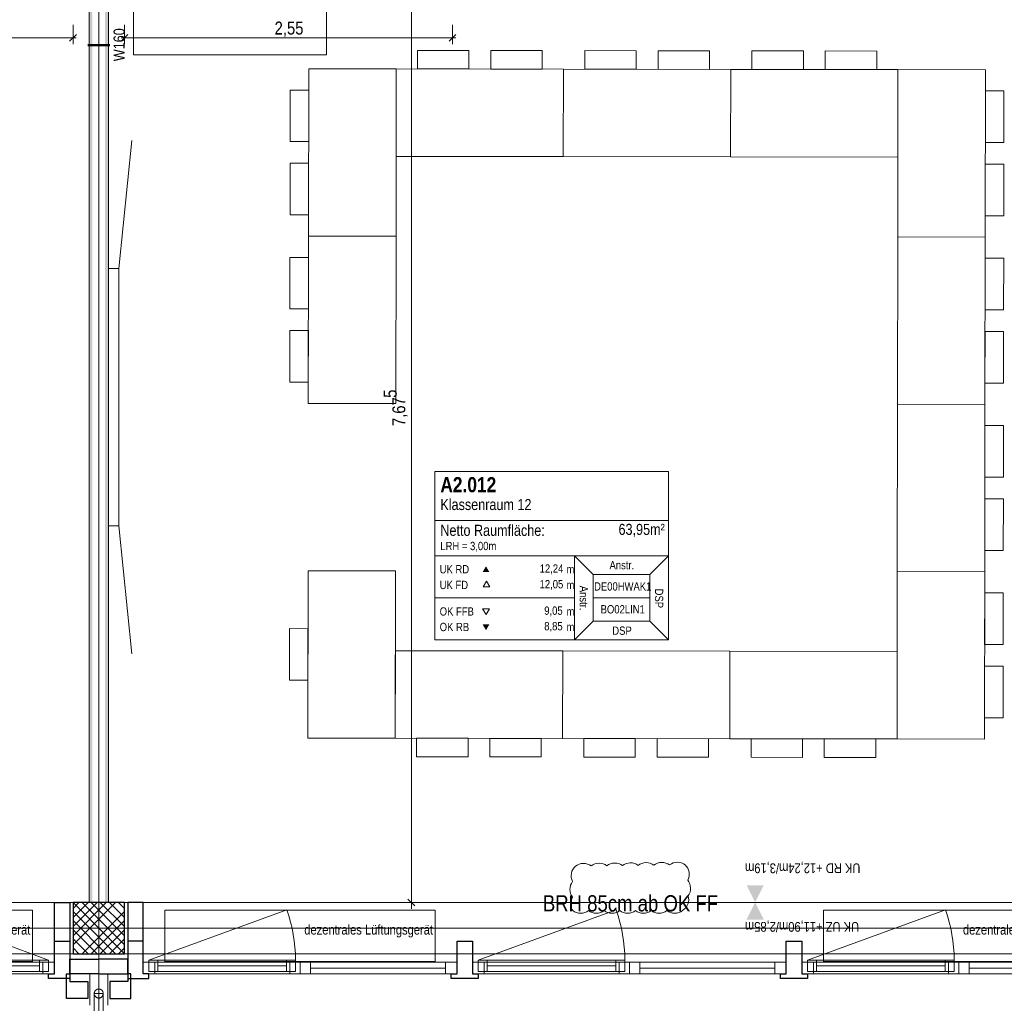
# Model space of a CAD drawing. Extents: x -620 to 300, y 62 to 1112.
# Tile 148 of 226: x -138 to 15, y 373 to 526. Entities that reach past the tile are written whole.
import ezdxf
from ezdxf.lldxf.tags import DXFTag

# ---------------------------------------------------------------- set-up
doc = ezdxf.new("R2010")
doc.units = 0
doc.layers.get('0').update_dxf_attribs({"lineweight": 13})
for name, color, linetype, lineweight, true_color in [('00 -Bauelemente -Gipskarton', 7, 'Continuous', 9, 0xff7fe6), ('30 -33 Aussenwände- 3 Aussenstützen', 7, 'Continuous', 50, 0x0000dd), ('30 -33 Aussenwände- 7 Fassade_ Elemente', 7, 'Continuous', 9, 0x00aacc), ('30 -34 Innenwände- 2 nichttragend', 7, 'Continuous', 18, 0xff7fe6), ('30 -35 Decken- 1 Konstruktion-Träger- Stahlbeton', 7, 'Continuous', 13, 0x33aa00), ('60- 61 allgemeine Ausstattung- 1 Möbel', 9, 'Continuous', 9, 0x808080), ('70 -72 Beschriftung- 8 barrierefrei', 7, 'grob-A06CPVSAL0', 9, 0x888888), ('70 -75 Raumstempel- 1 Raumstempel-A06CPVSBL0', 1, 'Continuous', 50, 0xff0000), ('70 -76 Bemaßung- 2 Allgemein', 9, 'Continuous', 5, 0x808080), ('70 -77 Revision- 2 Wolken', 7, 'Continuous', 18, 0x944cff)]:
    doc.layers.add(name, color=color, linetype=linetype, lineweight=lineweight, true_color=true_color)
for name, color, linetype, lineweight in [('40 -41 Abwasser_Wasser_Gas- 1 Abwasser + sanitäre Anlagen', 7, 'Continuous', 9), ('40 -41 Abwasser_Wasser_Gas- 2 Wasser-1', 7, 'Continuous', 15), ('70 -71 Achsen- 1 Gebäudeachsen', 7, 'STRICHPUNKT2-A06CPVSFL0', 18), ('70 -75 Raumstempel- 3 Wandstempel', 7, 'Continuous', 50)]:
    doc.layers.add(name, color=color, linetype=linetype, lineweight=lineweight)
doc.styles.get("Standard").update_dxf_attribs({"font": 'ARIALN.TTF'})
tags = doc.linetypes.add('grob-A06CPVSAL0', pattern=[14, 3, -8, 3]).pattern_tags.tags
tags[8:9] = [DXFTag(74, 4), DXFTag(75, 0), DXFTag(340, '0'), DXFTag(46, 0.0), DXFTag(50, 0.0), DXFTag(44, 0.0), DXFTag(45, 0.0)]
tags[6:7] = [DXFTag(74, 4), DXFTag(75, 0), DXFTag(340, '0'), DXFTag(46, 0.0), DXFTag(50, 0.0), DXFTag(44, 0.0), DXFTag(45, 0.0)]
tags[4:5] = [DXFTag(74, 4), DXFTag(75, 0), DXFTag(340, '0'), DXFTag(46, 0.0), DXFTag(50, 0.0), DXFTag(44, 0.0), DXFTag(45, 0.0)]
tags = doc.linetypes.add('STRICHPUNKT2-A06CPVSFL0', pattern=[12.7, 6.35, -3.175, 0, -3.175]).pattern_tags.tags
tags[10:11] = [DXFTag(74, 4), DXFTag(75, 0), DXFTag(340, '0'), DXFTag(46, 0.0), DXFTag(50, 0.0), DXFTag(44, 0.0), DXFTag(45, 0.0)]
tags[8:9] = [DXFTag(74, 4), DXFTag(75, 0), DXFTag(340, '0'), DXFTag(46, 0.0), DXFTag(50, 0.0), DXFTag(44, 0.0), DXFTag(45, 0.0)]
tags[6:7] = [DXFTag(74, 4), DXFTag(75, 0), DXFTag(340, '0'), DXFTag(46, 0.0), DXFTag(50, 0.0), DXFTag(44, 0.0), DXFTag(45, 0.0)]
tags[4:5] = [DXFTag(74, 4), DXFTag(75, 0), DXFTag(340, '0'), DXFTag(46, 0.0), DXFTag(50, 0.0), DXFTag(44, 0.0), DXFTag(45, 0.0)]

# ---------------------------------------------------------------- blocks, each defined once
blk = doc.blocks.new('Referenz-A06CPVSGL0')
at = {"layer": '00 -Bauelemente -Gipskarton', "color": 0, "linetype": 'Continuous', "lineweight": 0, "ltscale": 0.13}
for points in [[(-124.33, 545.45), (-124.58, 545.45), (-124.33, 388.45), (-124.58, 388.45)], [(-124.08, 545.45), (-124.33, 545.45), (-124.08, 388.45), (-124.33, 388.45)], [(-126.83, 542.2), (-127.08, 541.95), (-126.83, 388.45), (-127.08, 388.45)], [(-126.58, 542.45), (-126.83, 542.2), (-126.58, 388.45), (-126.83, 388.45)]]:
    blk.add_solid(points, dxfattribs=at)
at = {"layer": '30 -33 Aussenwände- 3 Aussenstützen', "color": 0, "lineweight": 9}
for p, q in [((-129.58, 388.45), (-121.58, 380.45)), ((-122.99, 388.45), (-129.58, 381.87)), ((-124.41, 388.45), (-129.58, 383.28)), ((-125.82, 388.45), (-129.58, 384.7)), ((-127.24, 388.45), (-129.58, 386.11)), ((-128.65, 388.45), (-129.58, 387.52)), ((-128.16, 388.45), (-121.58, 381.87)), ((-126.75, 388.45), (-121.58, 383.28)), ((-125.34, 388.45), (-121.58, 384.7)), ((-123.92, 388.45), (-121.58, 386.11)), ((-122.51, 388.45), (-121.58, 387.52)), ((-129.58, 387.04), (-122.99, 380.45)), ((-121.58, 387.04), (-128.16, 380.45)), ((-129.58, 385.62), (-124.41, 380.45)), ((-121.58, 385.62), (-126.75, 380.45)), ((-126.58, 384.45), (-124.58, 384.45)), ((-125.58, 385.45), (-125.58, 383.45)), ((-129.58, 384.21), (-125.82, 380.45)), ((-129.58, 382.8), (-127.24, 380.45)), ((-121.58, 384.21), (-125.34, 380.45)), ((-121.58, 382.8), (-123.92, 380.45)), ((-129.58, 381.38), (-128.65, 380.45)), ((-121.58, 381.38), (-122.51, 380.45))]:
    blk.add_line(p, q, dxfattribs=at)
at = {"layer": '30 -33 Aussenwände- 3 Aussenstützen', "color": 0, "linetype": 'Continuous', "lineweight": 25, "ltscale": 0.25}
for p, q in [((-121.58, 388.45), (-129.58, 388.45)), ((-129.58, 388.45), (-129.58, 380.45)), ((-121.58, 380.45), (-121.58, 388.45)), ((-129.58, 380.45), (-121.58, 380.45))]:
    blk.add_line(p, q, dxfattribs=at)
at = {"layer": '30 -33 Aussenwände- 7 Fassade_ Elemente', "color": 0, "linetype": 'Continuous', "ltscale": 0.13}
for p, q in [((-130.08, 388.45), (-286.08, 388.45)), ((-130.08, 377.35), (-130.08, 388.45)), ((-121.08, 377.35), (-121.08, 388.45)), ((-121.08, 388.45), (34.92, 388.45)), ((-124.58, 384.45), (-126.58, 384.45)), ((-126.58, 384.45), (-124.58, 384.45)), ((-125.58, 383.45), (-125.58, 385.45)), ((-125.58, 383.45), (-125.58, 385.45)), ((-156.88, 379.15), (-132.48, 379.15)), ((-156.18, 379.5), (-133.38, 379.5)), ((-133.38, 379.5), (-133.38, 377.7)), ((-132.48, 379.15), (-132.48, 377.35)), ((-94.28, 379.15), (-118.68, 379.15)), ((-118.68, 379.15), (-118.68, 377.35)), ((-94.98, 379.5), (-117.78, 379.5)), ((-117.78, 379.5), (-117.78, 377.7)), ((-94.98, 377.7), (-94.98, 379.5)), ((-69.88, 379.15), (-94.28, 379.15)), ((-94.28, 379.15), (-94.28, 377.35)), ((-69.88, 377.35), (-69.88, 379.15)), ((-43.08, 379.15), (-67.48, 379.15)), ((-67.48, 379.15), (-67.48, 377.35)), ((-43.78, 379.5), (-66.58, 379.5)), ((-66.58, 379.5), (-66.58, 377.7)), ((-43.78, 377.7), (-43.78, 379.5)), ((-43.08, 377.35), (-43.08, 379.15)), ((-18.68, 379.15), (-43.08, 379.15)), ((-18.68, 377.35), (-18.68, 379.15)), ((8.12, 379.15), (-16.28, 379.15)), ((-16.28, 379.15), (-16.28, 377.35)), ((7.42, 379.5), (-15.38, 379.5)), ((-15.38, 379.5), (-15.38, 377.7)), ((7.42, 377.7), (7.42, 379.5)), ((32.52, 379.15), (8.12, 379.15)), ((8.12, 379.15), (8.12, 377.35)), ((-132.48, 377.35), (-156.88, 377.35)), ((-133.38, 377.7), (-156.18, 377.7)), ((-126.98, 377.35), (-130.08, 377.35)), ((-126.98, 372.51), (-126.98, 377.35)), ((-124.18, 372.51), (-124.18, 377.35)), ((-124.18, 377.35), (-121.08, 377.35)), ((-118.68, 377.35), (-94.28, 377.35)), ((-117.78, 377.7), (-94.98, 377.7)), ((-94.28, 377.35), (-69.88, 377.35)), ((-67.48, 377.35), (-43.08, 377.35)), ((-66.58, 377.7), (-43.78, 377.7)), ((-43.08, 377.35), (-18.68, 377.35)), ((-16.28, 377.35), (8.12, 377.35)), ((-15.38, 377.7), (7.42, 377.7)), ((8.12, 377.35), (32.52, 377.35))]:
    blk.add_line(p, q, dxfattribs=at)
at = {"layer": '30 -33 Aussenwände- 7 Fassade_ Elemente', "color": 0, "linetype": 'grob-A06CPVSAL0', "ltscale": 0.13}
for p, q in [((-133.38, 379.5), (-154.8, 387.3)), ((-117.78, 379.5), (-96.35, 387.3)), ((-66.58, 379.5), (-45.15, 387.3)), ((-15.38, 379.5), (6.05, 387.3)), ((-135.88, 387.25), (-177.88, 387.25)), ((-135.88, 379.25), (-135.88, 387.25)), ((-73.28, 387.25), (-115.28, 387.25)), ((-115.28, 387.25), (-115.28, 379.25)), ((-73.28, 379.25), (-73.28, 387.25)), ((29.12, 387.25), (-12.88, 387.25)), ((-12.88, 387.25), (-12.88, 379.25)), ((-177.88, 379.25), (-135.88, 379.25)), ((-115.28, 379.25), (-73.28, 379.25)), ((-12.88, 379.25), (29.12, 379.25))]:
    blk.add_line(p, q, dxfattribs=at)
at = {"layer": '30 -33 Aussenwände- 7 Fassade_ Elemente', "color": 0, "linetype": 'Continuous', "lineweight": 25, "ltscale": 0.25}
for p, q in [((-132.48, 382.45), (-132.48, 388.45)), ((-132.48, 388.45), (-130.08, 388.45)), ((-130.08, 388.45), (-130.08, 382.45)), ((-118.68, 388.45), (-121.08, 388.45)), ((-121.08, 388.45), (-121.08, 382.45)), ((-118.68, 382.45), (-118.68, 388.45)), ((-132.48, 377.35), (-132.48, 382.45)), ((-132.48, 382.45), (-130.08, 382.45)), ((-130.08, 382.45), (-130.08, 376.65)), ((-118.68, 382.45), (-121.08, 382.45)), ((-121.08, 382.45), (-121.08, 376.65)), ((-118.68, 377.35), (-118.68, 382.45)), ((-69.88, 377.35), (-69.88, 382.45)), ((-69.88, 382.45), (-67.48, 382.45)), ((-67.48, 382.45), (-67.48, 377.35)), ((-18.68, 377.35), (-18.68, 382.45)), ((-18.68, 382.45), (-16.28, 382.45)), ((-16.28, 382.45), (-16.28, 377.35)), ((-130.08, 377.35), (-130.08, 379.65)), ((-130.08, 379.65), (-125.58, 379.65)), ((-121.08, 379.65), (-125.58, 379.65)), ((-121.08, 377.35), (-121.08, 379.65)), ((-133.38, 376.65), (-133.38, 377.35)), ((-133.38, 377.35), (-132.48, 377.35)), ((-130.08, 376.65), (-133.38, 376.65)), ((-130.58, 373.51), (-130.58, 377.35)), ((-130.58, 377.35), (-130.08, 377.35)), ((-125.58, 377.35), (-130.08, 377.35)), ((-130.08, 377.35), (-130.08, 376.15)), ((-125.58, 377.35), (-121.08, 377.35)), ((-121.08, 377.35), (-121.08, 376.15)), ((-120.58, 377.35), (-121.08, 377.35)), ((-121.08, 376.65), (-117.78, 376.65)), ((-120.58, 373.51), (-120.58, 377.35)), ((-117.78, 377.35), (-118.68, 377.35)), ((-117.78, 376.65), (-117.78, 377.35)), ((-70.78, 376.65), (-70.78, 377.35)), ((-70.78, 377.35), (-69.88, 377.35)), ((-66.58, 376.65), (-70.78, 376.65)), ((-67.48, 377.35), (-66.58, 377.35)), ((-66.58, 377.35), (-66.58, 376.65)), ((-19.58, 376.65), (-19.58, 377.35)), ((-19.58, 377.35), (-18.68, 377.35)), ((-15.38, 376.65), (-19.58, 376.65)), ((-16.28, 377.35), (-15.38, 377.35)), ((-15.38, 377.35), (-15.38, 376.65)), ((-130.08, 376.15), (-127.28, 376.15)), ((-127.28, 376.15), (-127.28, 373.51)), ((-121.08, 376.15), (-123.88, 376.15)), ((-123.88, 376.15), (-123.88, 373.51)), ((-127.28, 373.51), (-130.58, 373.51)), ((-123.88, 373.51), (-120.58, 373.51))]:
    blk.add_line(p, q, dxfattribs=at)
at = {"layer": '30 -33 Aussenwände- 7 Fassade_ Elemente', "color": 0, "linetype": 'Continuous', "lineweight": 18, "ltscale": 0.18}
for p, q in [((-154.78, 378.6), (-134.78, 378.6)), ((-134.78, 377.7), (-134.78, 379.5)), ((-134.78, 379.5), (-133.38, 379.5)), ((-134.28, 377.35), (-134.28, 379.15)), ((-134.28, 379.15), (-132.48, 379.15)), ((-133.38, 379.5), (-133.38, 377.7)), ((-132.48, 379.15), (-132.48, 377.35)), ((-116.88, 379.15), (-118.68, 379.15)), ((-118.68, 379.15), (-118.68, 377.35)), ((-116.38, 379.5), (-117.78, 379.5)), ((-117.78, 379.5), (-117.78, 377.7)), ((-116.88, 377.35), (-116.88, 379.15)), ((-116.38, 377.7), (-116.38, 379.5)), ((-96.38, 378.6), (-116.38, 378.6)), ((-94.98, 379.5), (-96.38, 379.5)), ((-96.38, 379.5), (-96.38, 377.7)), ((-94.28, 379.15), (-95.88, 379.15)), ((-95.88, 379.15), (-95.88, 377.35)), ((-94.98, 377.7), (-94.98, 379.5)), ((-92.68, 379.15), (-94.28, 379.15)), ((-94.28, 379.15), (-94.28, 377.35)), ((-92.68, 377.35), (-92.68, 379.15)), ((-92.68, 378.25), (-71.68, 378.25)), ((-69.88, 379.15), (-71.68, 379.15)), ((-71.68, 379.15), (-71.68, 377.35)), ((-69.88, 377.35), (-69.88, 379.15)), ((-65.68, 379.15), (-67.48, 379.15)), ((-67.48, 379.15), (-67.48, 377.35)), ((-65.18, 379.5), (-66.58, 379.5)), ((-66.58, 379.5), (-66.58, 377.7)), ((-65.68, 377.35), (-65.68, 379.15)), ((-65.18, 377.7), (-65.18, 379.5)), ((-45.18, 378.6), (-65.18, 378.6)), ((-43.78, 379.5), (-45.18, 379.5)), ((-45.18, 379.5), (-45.18, 377.7)), ((-43.08, 379.15), (-44.68, 379.15)), ((-44.68, 379.15), (-44.68, 377.35)), ((-43.78, 377.7), (-43.78, 379.5)), ((-41.48, 379.15), (-43.08, 379.15)), ((-43.08, 379.15), (-43.08, 377.35)), ((-41.48, 377.35), (-41.48, 379.15)), ((-41.48, 378.25), (-20.48, 378.25)), ((-18.68, 379.15), (-20.48, 379.15)), ((-20.48, 379.15), (-20.48, 377.35)), ((-18.68, 377.35), (-18.68, 379.15)), ((-14.48, 379.15), (-16.28, 379.15)), ((-16.28, 379.15), (-16.28, 377.35)), ((-13.98, 379.5), (-15.38, 379.5)), ((-15.38, 379.5), (-15.38, 377.7)), ((-14.48, 377.35), (-14.48, 379.15)), ((-13.98, 377.7), (-13.98, 379.5)), ((6.02, 378.6), (-13.98, 378.6)), ((7.42, 379.5), (6.02, 379.5)), ((6.02, 379.5), (6.02, 377.7)), ((8.12, 379.15), (6.52, 379.15)), ((6.52, 379.15), (6.52, 377.35)), ((7.42, 377.7), (7.42, 379.5)), ((8.12, 377.35), (8.12, 379.15)), ((9.72, 379.15), (8.12, 379.15)), ((9.72, 377.35), (9.72, 379.15)), ((9.72, 378.25), (30.72, 378.25)), ((-133.38, 377.7), (-134.78, 377.7)), ((-132.48, 377.35), (-134.28, 377.35)), ((-118.68, 377.35), (-116.88, 377.35)), ((-117.78, 377.7), (-116.38, 377.7)), ((-96.38, 377.7), (-94.98, 377.7)), ((-95.88, 377.35), (-94.28, 377.35)), ((-94.28, 377.35), (-92.68, 377.35)), ((-71.68, 377.35), (-69.88, 377.35)), ((-67.48, 377.35), (-65.68, 377.35)), ((-66.58, 377.7), (-65.18, 377.7)), ((-45.18, 377.7), (-43.78, 377.7)), ((-44.68, 377.35), (-43.08, 377.35)), ((-43.08, 377.35), (-41.48, 377.35)), ((-20.48, 377.35), (-18.68, 377.35)), ((-16.28, 377.35), (-14.48, 377.35)), ((-15.38, 377.7), (-13.98, 377.7)), ((6.02, 377.7), (7.42, 377.7)), ((6.52, 377.35), (8.12, 377.35)), ((8.12, 377.35), (9.72, 377.35))]:
    blk.add_line(p, q, dxfattribs=at)
at = {"layer": '30 -33 Aussenwände- 7 Fassade_ Elemente', "color": 0, "linetype": 'grob-A06CPVSAL0', "ltscale": 0.13}
for centre in [(-117.78, 379.5), (-66.58, 379.5), (-15.38, 379.5)]:
    blk.add_ellipse(centre, major_axis=(22.8, 0), ratio=1, start_param=0, end_param=0.349066, dxfattribs=at)
at = {"layer": '30 -34 Innenwände- 2 nichttragend', "color": 0, "linetype": 'Continuous', "ltscale": 0.18}
for p, q in [((-124.08, 545.45), (-124.08, 388.45)), ((-127.08, 541.95), (-127.08, 388.45))]:
    blk.add_line(p, q, dxfattribs=at)
at = {"layer": '30 -35 Decken- 1 Konstruktion-Träger- Stahlbeton', "color": 0, "linetype": 'grob-A06CPVSAL0', "lineweight": -2, "ltscale": 0.13}
for p, q in [((-451.58, 388.45), (35.42, 388.45)), ((-451.58, 380.45), (35.42, 380.45))]:
    blk.add_line(p, q, dxfattribs=at)
at = {"layer": '40 -41 Abwasser_Wasser_Gas- 1 Abwasser + sanitäre Anlagen', "color": 0, "linetype": 'grob-A06CPVSAL0', "ltscale": 0.13}
for p, q in [((-126.28, 334.05), (-126.28, 374.29)), ((-126.28, 374.29), (-124.88, 374.29)), ((-124.88, 374.29), (-124.88, 334.54))]:
    blk.add_line(p, q, dxfattribs=at)
at = {"layer": '40 -41 Abwasser_Wasser_Gas- 2 Wasser-1', "color": 0, "linetype": 'Continuous', "ltscale": 0.15}
for p, q in [((-126.28, 374.32), (-126.27, 374.38)), ((-126.28, 374.25), (-126.28, 374.32)), ((-126.27, 374.18), (-126.28, 374.25)), ((-126.27, 374.38), (-126.26, 374.45)), ((-126.25, 374.11), (-126.27, 374.18)), ((-126.26, 374.45), (-126.24, 374.52)), ((-126.23, 374.05), (-126.25, 374.11)), ((-126.24, 374.52), (-126.22, 374.58)), ((-126.21, 373.98), (-126.23, 374.05)), ((-126.22, 374.58), (-126.18, 374.64)), ((-126.17, 373.92), (-126.21, 373.98)), ((-126.18, 374.64), (-126.15, 374.7)), ((-126.13, 373.87), (-126.17, 373.92)), ((-126.15, 374.7), (-126.1, 374.75)), ((-126.09, 373.81), (-126.13, 373.87)), ((-126.1, 374.75), (-126.06, 374.8)), ((-126.04, 373.77), (-126.09, 373.81)), ((-126.06, 374.8), (-126, 374.85)), ((-125.99, 373.72), (-126.04, 373.77)), ((-126, 374.85), (-125.95, 374.89)), ((-125.93, 373.69), (-125.99, 373.72)), ((-125.95, 374.89), (-125.89, 374.92)), ((-125.87, 373.66), (-125.93, 373.69)), ((-125.89, 374.92), (-125.83, 374.95)), ((-125.8, 373.63), (-125.87, 373.66)), ((-125.83, 374.95), (-125.76, 374.97)), ((-125.74, 373.61), (-125.8, 373.63)), ((-125.76, 374.97), (-125.69, 374.98)), ((-125.67, 373.6), (-125.74, 373.61)), ((-125.69, 374.98), (-125.62, 374.99)), ((-125.6, 373.59), (-125.67, 373.6)), ((-125.62, 374.99), (-125.56, 374.99)), ((-125.53, 373.59), (-125.6, 373.59)), ((-125.56, 374.99), (-125.49, 374.99)), ((-125.46, 373.6), (-125.53, 373.59)), ((-125.49, 374.99), (-125.42, 374.98)), ((-125.4, 373.62), (-125.46, 373.6)), ((-125.42, 374.98), (-125.35, 374.96)), ((-125.33, 373.64), (-125.4, 373.62)), ((-125.35, 374.96), (-125.29, 374.93)), ((-125.27, 373.67), (-125.33, 373.64)), ((-125.29, 374.93), (-125.23, 374.9)), ((-125.21, 373.7), (-125.27, 373.67)), ((-125.23, 374.9), (-125.17, 374.86)), ((-125.15, 373.74), (-125.21, 373.7)), ((-125.17, 374.86), (-125.12, 374.82)), ((-125.1, 373.78), (-125.15, 373.74)), ((-125.12, 374.82), (-125.07, 374.77)), ((-125.05, 373.83), (-125.1, 373.78)), ((-125.07, 374.77), (-125.02, 374.72)), ((-125.01, 373.89), (-125.05, 373.83)), ((-125.02, 374.72), (-124.98, 374.66)), ((-124.97, 373.94), (-125.01, 373.89)), ((-124.98, 374.66), (-124.95, 374.6)), ((-124.94, 374), (-124.97, 373.94)), ((-124.95, 374.6), (-124.92, 374.54)), ((-124.92, 374.07), (-124.94, 374)), ((-124.92, 374.54), (-124.9, 374.47)), ((-124.9, 374.13), (-124.92, 374.07)), ((-124.9, 374.47), (-124.89, 374.41)), ((-124.88, 374.2), (-124.9, 374.13)), ((-124.89, 374.41), (-124.88, 374.34)), ((-124.88, 374.34), (-124.88, 374.27)), ((-124.88, 374.27), (-124.88, 374.2))]:
    blk.add_line(p, q, dxfattribs=at)
at = {"layer": '60- 61 allgemeine Ausstattung- 1 Möbel', "color": 0, "linetype": 'Continuous', "ltscale": 0.13}
for p, q in [((-76.02, 517.96), (-76.02, 520.84)), ((-76.02, 520.84), (-68.02, 520.83)), ((-68.02, 520.83), (-68.02, 517.95)), ((-64.63, 517.94), (-64.63, 520.82)), ((-64.63, 520.82), (-56.63, 520.81)), ((-56.63, 520.81), (-56.63, 517.93)), ((-50.02, 517.92), (-50.02, 520.8)), ((-50.02, 520.8), (-42.02, 520.79)), ((-42.02, 520.79), (-42.02, 517.91)), ((-38.63, 517.91), (-38.63, 520.79)), ((-38.63, 520.79), (-30.63, 520.78)), ((-30.63, 520.78), (-30.63, 517.89)), ((-24.02, 517.89), (-24.02, 520.77)), ((-24.02, 520.77), (-16.02, 520.76)), ((-16.02, 520.76), (-16.02, 517.87)), ((-12.63, 517.87), (-12.63, 520.75)), ((-12.63, 520.75), (-4.63, 520.74)), ((-4.63, 520.74), (-4.63, 517.86)), ((-92.96, 491.98), (-92.93, 517.98)), ((-92.93, 517.98), (-79.33, 517.96)), ((-79.33, 517.96), (-79.36, 491.96)), ((-79.35, 504.36), (-79.33, 517.96)), ((-79.33, 517.96), (-53.33, 517.93)), ((-68.02, 517.95), (-76.02, 517.96)), ((-56.63, 517.93), (-64.63, 517.94)), ((-53.35, 504.33), (-53.33, 517.93)), ((-53.33, 517.93), (-53.35, 504.33)), ((-53.33, 517.93), (-27.33, 517.89)), ((-42.02, 517.91), (-50.02, 517.92)), ((-30.63, 517.89), (-38.63, 517.91)), ((-27.33, 517.89), (-27.35, 504.29)), ((-27.35, 504.29), (-27.33, 517.89)), ((-27.33, 517.89), (-1.33, 517.85)), ((-16.02, 517.87), (-24.02, 517.89)), ((-4.63, 517.86), (-12.63, 517.87)), ((-1.36, 491.85), (-1.33, 517.85)), ((-1.33, 517.85), (-1.35, 504.25)), ((-1.33, 517.85), (12.27, 517.83)), ((12.27, 517.83), (12.24, 491.84)), ((-95.82, 506.68), (-95.81, 514.68)), ((-95.81, 514.68), (-92.93, 514.68)), ((-92.93, 514.68), (-92.94, 506.68)), ((12.26, 506.53), (12.27, 514.53)), ((12.27, 514.53), (15.15, 514.53)), ((15.15, 514.53), (15.14, 506.53)), ((-122.48, 486.95), (-120.43, 506.85)), ((-92.94, 506.68), (-95.82, 506.68)), ((15.14, 506.53), (12.26, 506.53)), ((-53.35, 504.33), (-79.35, 504.36)), ((-27.35, 504.29), (-53.35, 504.33)), ((-1.35, 504.25), (-27.35, 504.29)), ((-95.84, 495.29), (-95.83, 503.29)), ((-95.83, 503.29), (-92.95, 503.29)), ((-92.95, 503.29), (-92.96, 495.29)), ((12.24, 495.14), (12.25, 503.14)), ((12.25, 503.14), (15.13, 503.14)), ((15.13, 503.14), (15.12, 495.14)), ((-92.96, 495.29), (-95.84, 495.29)), ((15.12, 495.14), (12.24, 495.14)), ((-93, 465.98), (-92.96, 491.98)), ((-92.96, 491.98), (-79.36, 491.96)), ((-79.36, 491.96), (-92.96, 491.98)), ((-79.36, 491.96), (-79.4, 465.96)), ((-1.4, 465.85), (-1.36, 491.85)), ((12.24, 491.84), (-1.36, 491.85)), ((-1.36, 491.85), (12.24, 491.84)), ((12.24, 491.84), (12.2, 465.84)), ((-95.86, 480.68), (-95.85, 488.68)), ((-95.85, 488.68), (-92.97, 488.68)), ((-92.97, 488.68), (-92.98, 480.68)), ((12.22, 480.53), (12.23, 488.53)), ((12.23, 488.53), (15.11, 488.53)), ((15.11, 488.53), (15.1, 480.53)), ((-124.08, 486.95), (-122.48, 486.95)), ((-124.08, 446.95), (-124.08, 486.95)), ((-122.48, 486.95), (-122.48, 446.95)), ((-92.98, 480.68), (-95.86, 480.68)), ((15.1, 480.53), (12.22, 480.53)), ((-95.88, 469.29), (-95.86, 477.29)), ((-95.86, 477.29), (-92.98, 477.29)), ((-92.98, 477.29), (-93, 469.29)), ((12.2, 469.14), (12.22, 477.14)), ((12.22, 477.14), (15.1, 477.14)), ((15.1, 477.14), (15.09, 469.14)), ((-93, 469.29), (-95.88, 469.29)), ((15.09, 469.14), (12.2, 469.14)), ((-79.4, 465.96), (-93, 465.98)), ((-1.44, 439.85), (-1.4, 465.85)), ((12.2, 465.84), (-1.4, 465.85)), ((-1.4, 465.85), (12.2, 465.84)), ((12.2, 465.84), (12.16, 439.84)), ((12.18, 454.53), (12.2, 462.53)), ((12.2, 462.53), (15.08, 462.53)), ((15.08, 462.53), (15.07, 454.53)), ((15.07, 454.53), (12.18, 454.53)), ((12.17, 443.14), (12.18, 451.14)), ((12.18, 451.14), (15.06, 451.14)), ((15.06, 451.14), (15.05, 443.14)), ((-122.48, 446.95), (-124.08, 446.95)), ((-122.48, 446.95), (-120.43, 427.06)), ((15.05, 443.14), (12.17, 443.14)), ((-93.07, 413.98), (-93.04, 439.98)), ((-93.04, 439.98), (-79.44, 439.96)), ((-79.44, 439.96), (-79.47, 413.96)), ((-1.47, 413.85), (-1.44, 439.85)), ((-1.44, 439.85), (12.16, 439.84)), ((12.16, 439.84), (-1.44, 439.85)), ((12.16, 439.84), (12.13, 413.84)), ((12.15, 428.53), (12.16, 436.53)), ((12.16, 436.53), (15.04, 436.53)), ((15.04, 436.53), (15.03, 428.53)), ((-95.94, 422.99), (-95.93, 430.99)), ((-95.93, 430.99), (-93.05, 430.98)), ((-93.05, 430.98), (-93.06, 422.98)), ((-79.47, 413.96), (-79.45, 427.56)), ((-79.45, 427.56), (-53.45, 427.53)), ((-53.47, 413.93), (-53.45, 427.53)), ((-53.45, 427.53), (-53.47, 413.93)), ((-53.45, 427.53), (-27.45, 427.49)), ((-27.47, 413.89), (-27.45, 427.49)), ((-27.45, 427.49), (-27.47, 413.89)), ((-27.45, 427.49), (-1.45, 427.45)), ((-1.45, 427.45), (-1.47, 413.85)), ((15.03, 428.53), (12.15, 428.53)), ((12.13, 417.14), (12.14, 425.14)), ((12.14, 425.14), (15.02, 425.14)), ((15.02, 425.14), (15.01, 417.14)), ((-93.06, 422.98), (-95.94, 422.99)), ((15.01, 417.14), (12.13, 417.14)), ((-79.47, 413.96), (-93.07, 413.98)), ((-53.47, 413.93), (-79.47, 413.96)), ((-76.17, 411.08), (-76.17, 413.96)), ((-76.17, 413.96), (-68.17, 413.95)), ((-68.17, 413.95), (-68.17, 411.07)), ((-64.78, 411.06), (-64.78, 413.94)), ((-64.78, 413.94), (-56.78, 413.93)), ((-56.78, 413.93), (-56.78, 411.05)), ((-27.47, 413.89), (-53.47, 413.93)), ((-50.17, 411.04), (-50.17, 413.92)), ((-50.17, 413.92), (-42.17, 413.91)), ((-42.17, 413.91), (-42.17, 411.03)), ((-38.78, 411.03), (-38.78, 413.91)), ((-38.78, 413.91), (-30.78, 413.89)), ((-30.78, 413.89), (-30.78, 411.01)), ((-1.47, 413.85), (-27.47, 413.89)), ((-24.17, 411), (-24.17, 413.89)), ((-24.17, 413.89), (-16.17, 413.87)), ((-16.17, 413.87), (-16.17, 410.99)), ((-12.78, 410.99), (-12.78, 413.87)), ((-12.78, 413.87), (-4.78, 413.86)), ((-4.78, 413.86), (-4.78, 410.98)), ((12.13, 413.84), (-1.47, 413.85)), ((-68.17, 411.07), (-76.17, 411.08)), ((-56.78, 411.05), (-64.78, 411.06)), ((-42.17, 411.03), (-50.17, 411.04)), ((-30.78, 411.01), (-38.78, 411.03)), ((-16.17, 410.99), (-24.17, 411)), ((-4.78, 410.98), (-12.78, 410.99))]:
    blk.add_line(p, q, dxfattribs=at)
at = {"layer": '70 -71 Achsen- 1 Gebäudeachsen', "color": 0, "linetype": 'STRICHPUNKT2-A06CPVSFL0', "ltscale": 0.18}
for p, q in [((-125.58, 1084.39), (-125.58, 84.95)), ((-538.63, 384.45), (76.53, 384.45))]:
    blk.add_line(p, q, dxfattribs=at)
at = {"layer": '70 -72 Beschriftung- 8 barrierefrei', "color": 0, "linetype": 'grob-A06CPVSAL0', "ltscale": 0.13}
for p, q in [((-120.18, 520.15), (-120.18, 550.15)), ((-90.18, 550.15), (-90.18, 520.15)), ((-90.18, 520.15), (-120.18, 520.15))]:
    blk.add_line(p, q, dxfattribs=at)
at = {"layer": '70 -75 Raumstempel- 1 Raumstempel-A06CPVSBL0', "color": 0, "lineweight": 9}
for p, q in [((-73.34, 455.39), (-73.34, 429.25)), ((-37.02, 455.39), (-73.34, 455.39)), ((-37.02, 429.25), (-37.02, 455.39)), ((-37.02, 447.8), (-73.34, 447.8)), ((-73.34, 442.32), (-51.61, 442.32)), ((-48.73, 439.42), (-51.61, 442.32)), ((-37.02, 442.32), (-51.61, 442.32)), ((-51.61, 442.32), (-51.61, 429.25)), ((-39.9, 439.42), (-37.02, 442.32)), ((-48.73, 432.15), (-48.73, 439.42)), ((-48.73, 439.42), (-39.9, 439.42)), ((-39.9, 432.15), (-39.9, 439.42)), ((-65.3, 438.36), (-65.82, 437.46)), ((-64.78, 437.46), (-65.3, 438.36)), ((-65.82, 437.46), (-64.78, 437.46)), ((-73.34, 435.79), (-51.61, 435.79)), ((-39.9, 435.79), (-48.73, 435.79)), ((-65.37, 433.18), (-65.9, 434.09)), ((-65.9, 434.09), (-64.85, 434.09)), ((-64.85, 434.09), (-65.37, 433.18)), ((-48.73, 432.15), (-51.61, 429.25)), ((-48.73, 432.15), (-39.9, 432.15)), ((-39.9, 432.15), (-37.02, 429.25)), ((-37.02, 429.25), (-73.34, 429.25))]:
    blk.add_line(p, q, dxfattribs=at)
at = {"layer": '70 -75 Raumstempel- 1 Raumstempel-A06CPVSBL0', "color": 0, "lineweight": 0}
for points in [[(-64.85, 439.78), (-65.37, 440.68), (-65.9, 439.78)], [(-64.85, 431.65), (-65.37, 430.74), (-65.9, 431.65)]]:
    blk.add_solid(points, dxfattribs=at)
at = {"layer": '70 -75 Raumstempel- 3 Wandstempel', "color": 0, "linetype": 'Continuous', "ltscale": 0.5}
blk.add_line((-123.88, 521.65), (-127.28, 521.65), dxfattribs=at)
at = {"layer": '70 -76 Bemaßung- 2 Allgemein', "color": 0, "linetype": 'Continuous', "ltscale": 0.13}
for p, q in [((-76.98, 389.51), (-76.98, 540.89)), ((-129.58, 524.79), (-129.58, 521.79)), ((-121.58, 524.79), (-121.58, 521.79)), ((-70.58, 524.79), (-70.58, 521.79)), ((-130.64, 522.79), (-179.52, 522.79)), ((-129.08, 522.79), (-130.64, 522.79)), ((-129.05, 523.32), (-130.11, 522.26)), ((-122.11, 522.26), (-121.05, 523.32)), ((-122.08, 522.79), (-120.52, 522.79)), ((-71.64, 522.79), (-120.52, 522.79)), ((-70.08, 522.79), (-71.64, 522.79)), ((-70.05, 523.32), (-71.11, 522.26)), ((-76.98, 387.45), (-76.98, 389.51)), ((-74.48, 388.45), (-77.98, 388.45))]:
    blk.add_line(p, q, dxfattribs=at)
at = {"layer": '70 -76 Bemaßung- 2 Allgemein', "color": 0, "linetype": 'Continuous', "lineweight": 20, "ltscale": 0.2}
blk.add_line((-76.45, 387.92), (-77.51, 388.98), dxfattribs=at)
at = {"layer": '70 -76 Bemaßung- 2 Allgemein', "color": 0, "lineweight": 0}
for points in [[(-24.86, 391.12), (-23.53, 388.45), (-22.19, 391.12)], [(-24.86, 385.78), (-23.53, 388.45), (-22.19, 385.78)]]:
    blk.add_solid(points, dxfattribs=at)
at = {"layer": '70 -77 Revision- 2 Wolken', "color": 0, "linetype": 'Continuous', "ltscale": 0.18}
for centre, major_axis in [((-50.1, 392.58), (-1.36, 1.51)), ((-50.22, 392.48), (-0.03, 2.03)), ((-50.22, 392.48), (1.2, 1.64)), ((-47.78, 392.51), (-0.03, 2.03)), ((-47.78, 392.51), (1.2, 1.64)), ((-45.35, 392.54), (-0.03, 2.03)), ((-45.35, 392.54), (1.2, 1.64)), ((-42.91, 392.57), (-0.03, 2.03)), ((-42.91, 392.57), (1.2, 1.64)), ((-40.47, 392.6), (-0.03, 2.03)), ((-40.47, 392.6), (1.2, 1.64)), ((-38.03, 392.63), (-0.03, 2.03)), ((-38.03, 392.63), (1.2, 1.64)), ((-35.59, 392.66), (-0.03, 2.03)), ((-35.59, 392.66), (1.2, 1.64)), ((-35.81, 392.84), (2.01, 0.32)), ((-50.1, 392.58), (-2, 0.39)), ((-35.81, 392.84), (1.8, -0.95)), ((-35.6, 390.63), (2.03, 0.06)), ((-50.29, 390.49), (-1.64, 1.2)), ((-50.29, 390.49), (-2.03, -0.02)), ((-35.6, 390.63), (1.66, -1.17)), ((-50.51, 388.23), (-1.39, 1.02)), ((-35.89, 388.91), (1.9, -0.73)), ((-50.51, 388.23), (-1.73, -0.02)), ((-35.89, 388.91), (1.08, -1.72)), ((-50.66, 388.81), (-1.22, -1.63)), ((-50.66, 388.81), (0, -2.03)), ((-48.22, 388.81), (-1.22, -1.63)), ((-48.22, 388.81), (0, -2.03)), ((-45.78, 388.81), (-1.22, -1.63)), ((-45.78, 388.81), (0, -2.03)), ((-43.34, 388.81), (-1.22, -1.63)), ((-43.34, 388.81), (0, -2.03)), ((-40.91, 388.81), (-1.22, -1.63)), ((-40.91, 388.81), (0, -2.03)), ((-38.47, 388.81), (-1.22, -1.63)), ((-38.47, 388.81), (0, -2.03)), ((-36.03, 388.81), (-1.22, -1.63)), ((-36.03, 388.81), (0, -2.03))]:
    blk.add_ellipse(centre, major_axis=major_axis, ratio=1, start_param=0, end_param=0.643501, dxfattribs=at)
at = {"layer": '30 -33 Aussenwände- 7 Fassade_ Elemente', "color": 0, "linetype": 'Continuous', "ltscale": 0.13, "attachment_point": 1}
for s, insert, char_height in [('{\\fArial Narrow;BRH 85cm ab OK FF}', (-56.53, 389.57), 2.5172), ('{\\fArial Narrow;dezentrales Lüftungsgerät}', (-156.22, 384.97), 1.5103), ('{\\fArial Narrow;dezentrales Lüftungsgerät}', (-93.62, 384.97), 1.5103), ('{\\fArial Narrow;dezentrales Lüftungsgerät}', (8.78, 384.97), 1.5103)]:
    blk.add_mtext(s, dxfattribs=dict(at, insert=insert, char_height=char_height))
at = {"layer": '30 -33 Aussenwände- 7 Fassade_ Elemente', "color": 0, "linetype": 'ByBlock', "ltscale": 0.13, "char_height": 0.0036, "attachment_point": 1}
for s, insert in [('{\\fArial Narrow;instanceID}', (-133.38, 383.72)), ('{\\fArial Narrow;IFC_UUID}', (-133.38, 383.72)), ('{\\fArial Narrow;IFC_UUID}', (-79.38, 383.72)), ('{\\fArial Narrow;instanceID}', (-79.38, 383.72)), ('{\\fArial Narrow;IFC_UUID}', (-30.98, 383.72)), ('{\\fArial Narrow;instanceID}', (-30.98, 383.72))]:
    blk.add_mtext(s, dxfattribs=dict(at, insert=insert))
at = {"layer": '30 -33 Aussenwände- 7 Fassade_ Elemente', "color": 0, "linetype": 'ByBlock', "ltscale": 0.13, "insert": (-117.78, 383.72), "char_height": 0.0036, "attachment_point": 1, "rotation": 180}
for s in ['{\\fArial Narrow;instanceID}', '{\\fArial Narrow;IFC_UUID}']:
    blk.add_mtext(s, dxfattribs=at)
at = {"layer": '70 -75 Raumstempel- 1 Raumstempel-A06CPVSBL0', "color": 0, "linetype": 'Continuous', "ltscale": 0.5, "attachment_point": 1}
for s, insert, char_height, rotation in [('{\\fArial Narrow|b1|i0;A2.012}', (-72.47, 454.53), 2.3536, 0), ('{\\fArial Narrow;Klassenraum 12}', (-72.47, 451.13), 1.7117, 0), ('{\\fArial Narrow;Netto Raumfläche:}', (-72.47, 447.12), 1.7117, 0), ('{\\fArial Narrow;63,95m²}', (-44.77, 447.27), 1.7117, 0), ('{\\fArial Narrow;LRH = 3,00m}', (-72.47, 444.47), 1.2838, 0), ('{\\fArial Narrow;12,24}', (-57.03, 440.97), 1.2838, 0), ('{\\fArial Narrow;Anstr.}', (-46.17, 441.5), 1.2838, 0), ('{\\fArial Narrow;UK RD}', (-72.57, 440.86), 1.2838, 0), ('{\\fArial Narrow;m}', (-52.85, 440.85), 1.2838, 0), ('{\\fArial Narrow;UK FD}', (-72.57, 438.42), 1.2838, 0), ('{\\fArial Narrow;12,05}', (-57.04, 438.54), 1.2838, 0), ('{\\fArial Narrow;m}', (-52.85, 438.41), 1.2838, 0), ('{\\fArial Narrow;DE00HWAK1}', (-48.57, 438.19), 1.2838, 0), ('{\\fArial Narrow;Anstr.}', (-49.52, 437.65), 1.2838, 270), ('{\\fArial Narrow;DSP}', (-37.82, 437.21), 1.2838, 270), ('{\\fArial Narrow;OK FFB}', (-72.57, 434.3), 1.2838, 0), ('{\\fArial Narrow;9,05}', (-56.32, 434.43), 1.2838, 0), ('{\\fArial Narrow;m}', (-52.85, 434.3), 1.2838, 0), ('{\\fArial Narrow;BO02LIN1}', (-47.55, 434.64), 1.2838, 0), ('{\\fArial Narrow;OK RB}', (-72.57, 431.89), 1.2838, 0), ('{\\fArial Narrow;8,85}', (-56.32, 432.02), 1.2838, 0), ('{\\fArial Narrow;m}', (-52.85, 431.89), 1.2838, 0), ('{\\fArial Narrow;DSP}', (-45.74, 431.32), 1.2838, 0)]:
    blk.add_mtext(s, dxfattribs=dict(at, insert=insert, char_height=char_height, rotation=rotation))
at = {"layer": '70 -75 Raumstempel- 3 Wandstempel', "color": 0, "linetype": 'Continuous', "ltscale": 0.5, "insert": (-123.27, 519.15), "char_height": 1.7117, "attachment_point": 1, "rotation": 90}
blk.add_mtext('{\\fArial Narrow;W160}', dxfattribs=at)
at = {"layer": '70 -76 Bemaßung- 2 Allgemein', "color": 0, "linetype": 'Continuous', "ltscale": 0.13, "insert": (-98.24, 525.31), "char_height": 2.0138, "attachment_point": 1}
blk.add_mtext('{\\fArial Narrow;2,55}', dxfattribs=at)
at = {"layer": '70 -76 Bemaßung- 2 Allgemein', "color": 0, "linetype": 'Continuous', "ltscale": 0.13, "attachment_point": 1}
for s, insert, char_height, rotation in [('{\\fArial Narrow;5}', (-81.27, 466.85), 2.0138, 90), ('{\\fArial Narrow;7,67}', (-79.93, 462.46), 2.0138, 90), ('{\\fArial Narrow;UK RD +12,24m/3,19m}', (-7.17, 393), 1.5103, 180), ('{\\fArial Narrow;UK UZ +11,90m/2,85m}', (-7.37, 383.9), 1.5103, 180)]:
    blk.add_mtext(s, dxfattribs=dict(at, insert=insert, char_height=char_height, rotation=rotation))

msp = doc.modelspace()

# ---------------------------------------------------------------- block references
at = {"color": 8, "lineweight": 13, "ltscale": 0.13, "true_color": 0x808080}
msp.add_blockref('Referenz-A06CPVSGL0', (0, 0), dxfattribs=at)

doc.saveas('drawing.dxf')
